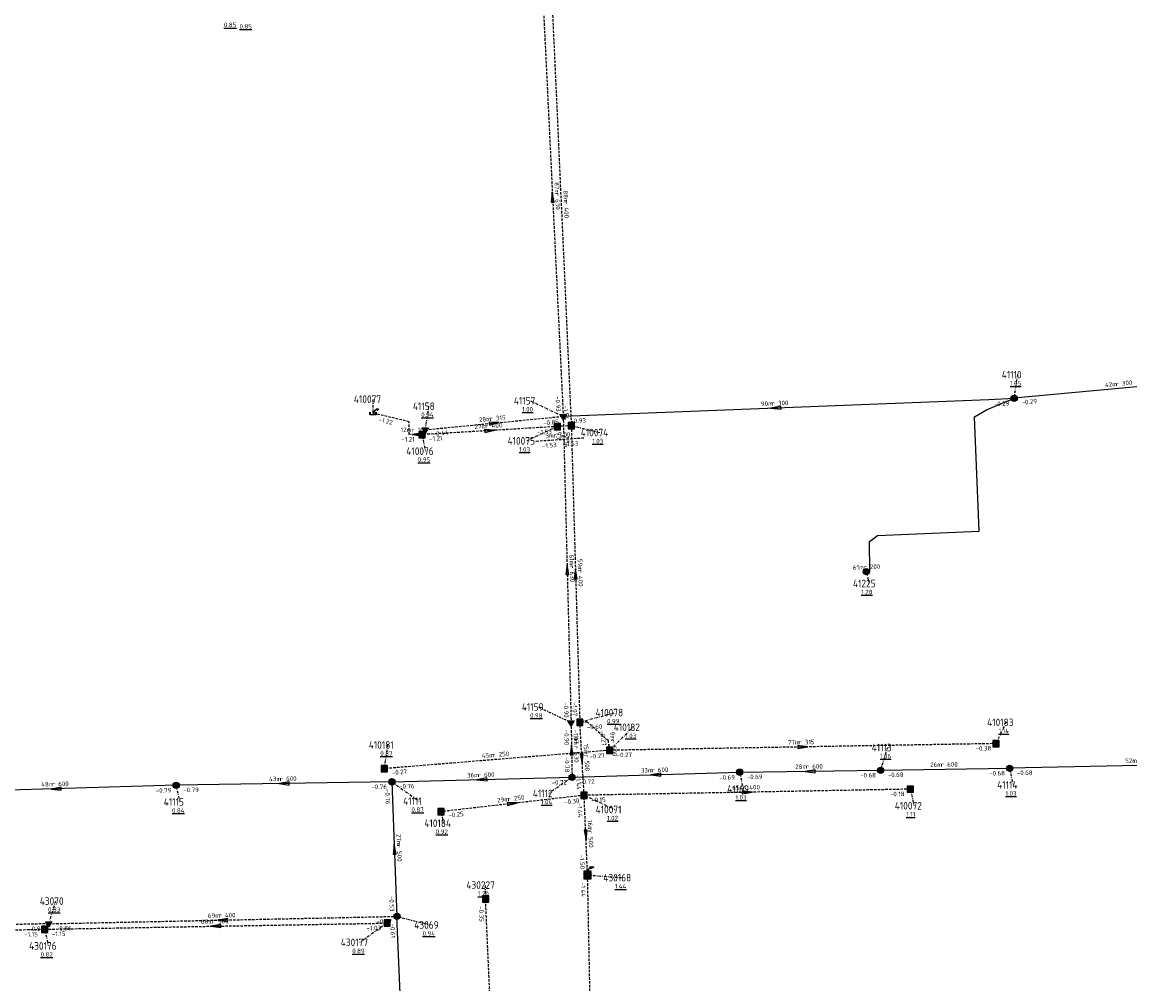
# Model space of a CAD drawing. Extents: x 188323 to 208361, y 565368 to 574910.
# Tile 113 of 256: x 202385 to 202605, y 568673 to 568865. Entities that reach past the tile are written whole.
import ezdxf

# ---------------------------------------------------------------- set-up
doc = ezdxf.new("R2010")
doc.units = 0
doc.linetypes.add('DASHDOT', pattern=[1, 0.5, -0.25, 0, -0.25])
doc.linetypes.add('DASHED', pattern=[0.75, 0.5, -0.25])
doc.layers.get('0').update_dxf_attribs({"linetype": 'CONTINUOUS'})
for name, color, linetype in [('RIO-AFM', 7, 'CONTINUOUS'), ('RIO-BOK', 7, 'CONTINUOUS'), ('RIO-DET', 7, 'CONTINUOUS'), ('RIO-KNP', 7, 'CONTINUOUS'), ('RIO-KNR', 7, 'CONTINUOUS'), ('RIO-LAG_0B', 7, 'CONTINUOUS'), ('RIO-LAG_1B', 7, 'DASHED'), ('RIO-LAG_2B', 7, 'DASHED'), ('RIO-LEN', 7, 'CONTINUOUS'), ('RIO-MVD', 1, 'CONTINUOUS'), ('RIO-VRB', 6, 'DASHDOT'), ('RIO-VRH', 7, 'CONTINUOUS')]:
    doc.layers.add(name, color=color, linetype=linetype)
doc.styles.add('RIO-TXT', font='isocp.shx')

# ---------------------------------------------------------------- blocks, each defined once
blk = doc.blocks.new('L_VHR')
blk.add_lwpolyline([(-0.5, 0), (0.5, 0), (-0.5, 0.15), (-0.5, -0.15), (0.5, 0)])
blk = doc.blocks.new('K_IPR')
blk.add_lwpolyline([(-0.5, -0.5), (0.5, -0.5), (0.5, 0.5), (-0.5, 0.5)], close=True)
blk.add_solid([(-0.5, 0.5), (0.5, 0.5), (-0.5, -0.5), (0.5, -0.5)])
at = {"style": 'RIO-TXT', "flags": 1}
blk.add_attdef('KNOOPNAAM', (2, 2), '', height=1, dxfattribs=at)
blk = doc.blocks.new('K_UTB')
blk.add_lwpolyline([(0.5, 0.15), (0.5, -0.3), (-0.5, -0.3), (-0.5, 0.15), (-0.45, 0.15), (-0.45, -0.25), (0, -0.25), (0.45, -0.25), (0.45, 0.15)], close=True)
blk.add_lwpolyline([(0.85, 0.6), (0.55, 0.65), (0.614828, 0.459583), (0.850842, 0.598937)])
blk.add_arc((0.85, -0.25), 0.85, 90, 180)
at = {"style": 'RIO-TXT', "flags": 1}
blk.add_attdef('KNOOPNAAM', (2, 2), '', height=1, dxfattribs=at)
blk = doc.blocks.new('K_IPG')
blk.add_circle((0, 0), 0.5)
for points in [[(0, 0), (-0.5, 0), (-0.433013, 0.25)], [(0, 0), (-0.433013, -0.25), (-0.5, 0)], [(0, 0), (-0.433013, 0.25), (-0.25, 0.433013)], [(0, 0), (-0.25, -0.433013), (-0.433013, -0.25)], [(0, 0), (-0.25, 0.433013), (0, 0.5)], [(0, 0), (0, -0.5), (-0.25, -0.433013)], [(0, 0), (0, 0.5), (0.25, 0.433013)], [(0, 0), (0.25, 0.433013), (0.433013, 0.25)], [(0, 0), (0.433013, 0.25), (0.5, 0)], [(0, 0), (0.5, 0), (0.433013, -0.25)], [(0, 0), (0.433013, -0.25), (0.25, -0.433013)], [(0, 0), (0.25, -0.433013), (0, -0.5)]]:
    blk.add_solid(points)
at = {"style": 'RIO-TXT', "flags": 1}
blk.add_attdef('KNOOPNAAM', (2, 2), '', height=1, dxfattribs=at)
blk = doc.blocks.new('K_IPD')
blk.add_lwpolyline([(-0.496027, 0.307994), (0.503973, 0.307994), (0.003973, -0.558031)], close=True)
blk.add_solid([(-0.496027, 0.307994), (0.503973, 0.307994), (0.003973, -0.558031)])
at = {"style": 'RIO-TXT', "flags": 1}
blk.add_attdef('KNOOPNAAM', (2, 2), '', height=1, dxfattribs=at)
blk = doc.blocks.new('K_OVL')
for points in [[(0.6, 0.6), (-0.6, 0.6), (-0.6, -0.6), (0.6, -0.6)], [(1, 1.25), (0.474823, 0.983111), (0.413034, 1.369554)]]:
    blk.add_lwpolyline(points, close=True)
blk.add_arc((0.81571, 0.439293), 0.83139, 77.193131, 168.854604)
blk.add_solid([(-0.6, 0.6), (0.6, 0.6), (-0.6, -0.6), (0.6, -0.6)])
at = {"style": 'RIO-TXT', "flags": 1}
blk.add_attdef('KNOOPNAAM', (2, 2), '', height=1, dxfattribs=at)
blk = doc.blocks.new('639_04______410074____410075_')
at = {"layer": 'RIO-LAG_1B'}
blk.add_line((0, 0), (-9.798, -0.681), dxfattribs=at)
at = {"layer": 'RIO-AFM', "style": 'RIO-TXT'}
blk.add_text('r 400', height=0.9, rotation=363.9519, dxfattribs=at).set_placement((-6.0115, 0.0842))
at = {"layer": 'RIO-BOK', "style": 'RIO-TXT'}
for p in [(-8.3042, -1.9802), (-3.9937, -1.6797)]:
    blk.add_text('-1.53', height=0.9, rotation=363.9519, dxfattribs=at).set_placement(p)
at = {"layer": 'RIO-LEN', "style": 'RIO-TXT'}
blk.add_text('3m', height=0.9, rotation=363.9519, dxfattribs=at).set_placement((-7.6276, -0.0284))

msp = doc.modelspace()

# ---------------------------------------------------------------- linework, layer by layer
at = {"layer": 'RIO-LAG_0B'}
for p, q in [((202624.496, 568793.792), (202582.208, 568789.824)), ((202633.344, 568717.248), (202581.296, 568716.096)), ((202458.208, 568713.408), (202494.096, 568714.304)), ((202494.096, 568714.304), (202527.504, 568715.328)), ((202527.504, 568715.328), (202555.6, 568715.712)), ((202555.6, 568715.712), (202581.296, 568716.096)), ((202415.2, 568712.704), (202367.392, 568711.296)), ((202458.208, 568713.408), (202415.2, 568712.704)), ((202458.208, 568713.408), (202459.2, 568686.592)), ((202460.704, 568651.392), (202459.2, 568686.592))]:
    msp.add_line(p, q, dxfattribs=at)
for points in [[(202492.336, 568786.24), (202577.152, 568789.568), (202582.208, 568789.824)], [(202552.736, 568755.264), (202553.424, 568755.264), (202553.344, 568761.28), (202554.944, 568762.496), (202575.216, 568763.328), (202574.272, 568786.112), (202576.672, 568787.52), (202582.208, 568789.824)]]:
    msp.add_lwpolyline(points, dxfattribs=at)
at = {"layer": 'RIO-LAG_1B'}
for p, q in [((202489.952, 568872.128), (202493.936, 568784.384)), ((202491.184, 568784.192), (202464.176, 568782.592)), ((202493.936, 568784.384), (202491.184, 568784.192)), ((202493.936, 568784.384), (202495.648, 568725.248)), ((202496.496, 568710.72), (202495.648, 568725.248)), ((202578.592, 568721.024), (202501.568, 568719.68)), ((202501.568, 568719.68), (202456.704, 568716.032)), ((202561.52, 568711.936), (202496.496, 568710.72)), ((202496.496, 568710.72), (202467.952, 568707.456)), ((202497.184, 568694.848), (202496.496, 568710.72)), ((202498.784, 568616.96), (202497.184, 568694.848)), ((202480.064, 568617.408), (202476.864, 568690.048)), ((202303.712, 568682.24), (202389.008, 568684.032)), ((202389.008, 568684.032), (202457.248, 568685.248))]:
    msp.add_line(p, q, dxfattribs=at)
for points in [[(202464.176, 568782.592), (202461.632, 568782.592), (202461.632, 568785.152), (202454.432, 568786.88)], [(202501.568, 568719.68), (202501.344, 568721.536), (202497.152, 568725.312), (202495.648, 568725.248)]]:
    msp.add_lwpolyline(points, dxfattribs=at)
at = {"layer": 'RIO-LAG_2B'}
for p, q in [((202488.096, 568873.536), (202492.336, 568786.24)), ((202464.848, 568783.552), (202492.336, 568786.24)), ((202492.336, 568786.24), (202493.904, 568725.184)), ((202493.904, 568725.184), (202494.096, 568714.304)), ((202389.808, 568685.12), (202459.2, 568686.592)), ((202389.808, 568685.12), (202318.784, 568683.52))]:
    msp.add_line(p, q, dxfattribs=at)
at = {"layer": 'RIO-VRB'}
for p, q in [((202582.2, 568789.8), (202582.9071, 568794.5132)), ((202454.44, 568786.87), (202454.4397, 568789.645)), ((202492.33, 568786.21), (202485.681, 568789.3279)), ((202464.85, 568783.53), (202465.5571, 568788.2432)), ((202464.18, 568782.6), (202464.8871, 568779.2868)), ((202491.19, 568784.18), (202485.0642, 568781.3402)), ((202493.94, 568784.37), (202499.6486, 568782.992)), ((202552.73, 568755.25), (202553.2635, 568752.9216)), ((202493.91, 568725.2), (202487.261, 568728.3179)), ((202495.64, 568725.27), (202502.6075, 568727.1987)), ((202578.6, 568721.02), (202580.6371, 568725.2493)), ((202501.57, 568719.67), (202506.2234, 568724.2753)), ((202456.7, 568716.04), (202457.4071, 568720.7532)), ((202555.6, 568715.7), (202556.9933, 568720.2294)), ((202494.1, 568714.3), (202489.4478, 568711.0933)), ((202527.5, 568715.3), (202528.2071, 568711.9868)), ((202581.3, 568716.1), (202582.0071, 568712.7868)), ((202415.2, 568712.7), (202415.9071, 568709.3868)), ((202458.2, 568713.4), (202463.6194, 568709.5519)), ((202561.52, 568711.94), (202562.2271, 568708.6268)), ((202496.49, 568710.72), (202502.6169, 568707.8822)), ((202467.95, 568707.48), (202468.4835, 568705.1516)), ((202497.19, 568694.83), (202504.1575, 568694.3013)), ((202476.86, 568690.05), (202476.8597, 568692.825)), ((202389.81, 568685.1), (202391.2033, 568689.6294)), ((202459.2, 568686.6), (202465.8482, 568684.88)), ((202389.01, 568684.02), (202389.7171, 568680.7068)), ((202457.24, 568685.26), (202451.822, 568681.4102))]:
    msp.add_line(p, q, dxfattribs=at)

# ---------------------------------------------------------------- block references
at = {"layer": 'RIO-DET'}
msp.add_blockref('639_04______410074____410075_', (202496.448, 568781.888), dxfattribs=at)
at = {"layer": 'RIO-KNP', "xscale": 1.25, "yscale": 1.25, "zscale": 1.25}
for name, p in [('K_IPG', (202582.208, 568789.824)), ('K_UTB', (202454.432, 568786.88)), ('K_IPR', (202491.184, 568784.192)), ('K_IPD', (202492.336, 568786.24)), ('K_IPR', (202493.936, 568784.384)), ('K_IPR', (202464.176, 568782.592)), ('K_IPD', (202464.848, 568783.552)), ('K_IPG', (202552.736, 568755.264)), ('K_IPD', (202493.904, 568725.184)), ('K_IPR', (202495.648, 568725.248)), ('K_IPR', (202578.592, 568721.024)), ('K_IPR', (202501.568, 568719.68)), ('K_IPR', (202456.704, 568716.032)), ('K_IPG', (202581.296, 568716.096)), ('K_IPG', (202494.096, 568714.304)), ('K_IPG', (202527.504, 568715.328)), ('K_IPG', (202555.6, 568715.712)), ('K_IPG', (202415.2, 568712.704)), ('K_IPG', (202458.208, 568713.408)), ('K_IPR', (202561.52, 568711.936)), ('K_IPR', (202496.496, 568710.72)), ('K_IPR', (202467.952, 568707.456)), ('K_OVL', (202497.184, 568694.848)), ('K_IPR', (202476.864, 568690.048)), ('K_IPD', (202389.808, 568685.12)), ('K_IPR', (202457.248, 568685.248)), ('K_IPG', (202459.2, 568686.592)), ('K_IPR', (202389.008, 568684.032))]:
    msp.add_blockref(name, p, dxfattribs=at)
at = {"layer": 'RIO-VRH'}
for p, xscale, yscale, zscale, rotation in [((202490.21, 568829.885), 2, 2, 2, 452.7878), ((202534.74, 568787.89), 2, 2, 2, 182.2683), ((202478.59, 568784.87), 2, 2, 2, 5.5696), ((202462.905, 568782.6), 1.299, 1.299, 1.299, 180), ((202477.685, 568783.39), 2, 2, 2, 363.3475), ((202493.12, 568755.705), 2, 2, 2, 451.4924), ((202494.79, 568754.82), 2, 2, 2, 451.6566), ((202501.455, 568720.6), 0.623, 0.623, 0.623, 97.0575), ((202494.005, 568719.75), 2, 2, 2, 451.0076), ((202496.065, 568717.995), 2, 2, 2, 273.3521), ((202540.085, 568720.345), 2, 2, 2, 361.0039), ((202476.15, 568713.85), 2, 2, 2, 181.4359), ((202510.8, 568714.8), 2, 2, 2, 181.7148), ((202541.55, 568715.5), 2, 2, 2, 180.8155), ((202391.3, 568712), 2, 2, 2, 181.6775), ((202436.7, 568713.05), 2, 2, 2, 180.9325), ((202529.005, 568711.33), 2, 2, 2, 361.0746), ((202482.22, 568709.1), 2, 2, 2, 366.4761), ((202496.84, 568702.775), 2, 2, 2, 272.5313), ((202458.7, 568700), 2, 2, 2, 452.1458), ((202424.505, 568685.85), 2, 2, 2, 181.2382), ((202423.125, 568684.64), 2, 2, 2, 181.0411)]:
    msp.add_blockref('L_VHR', p, dxfattribs=dict(at, xscale=xscale, yscale=yscale, zscale=zscale, rotation=rotation))

# ---------------------------------------------------------------- texts
at = {"layer": 'RIO-AFM', "style": 'RIO-TXT'}
for s, rotation, p in [('r 630', 272.7878, (202490.6973, 568830.7203)), ('r 400', 272.6129, (202492.4349, 568829.0687)), ('r 300', 365.4014, (202602.4947, 568792.2344)), ('r 300', 2.2683, (202533.9107, 568788.3575)), ('r 400', 363.3475, (202476.8464, 568783.8499)), ('r 315', 5.5696, (202477.7352, 568785.289)), ('r 160', 360, (202462.0948, 568783.1003)), ('r 630', 271.4924, (202493.6177, 568756.5286)), ('r 200', 2.4538, (202552.2491, 568755.7298)), ('r 400', 271.6566, (202495.2847, 568755.645)), ('r 500', 277.0576, (202501.8186, 568721.7335)), ('r 315', 361.0039, (202539.2653, 568720.8546)), ('r 250', 364.6247, (202478.2857, 568718.3017)), ('r 630', 271.0076, (202494.4937, 568720.5692)), ('r 500', 273.3521, (202496.521, 568718.8337)), ('r 600', 0.8155, (202540.7326, 568715.9884)), ('r 600', 0.8916, (202567.6323, 568716.3873)), ('r 600', 360.9326, (202435.8812, 568713.5499)), ('r 600', 1.4359, (202475.3277, 568714.3295)), ('r 600', 1.7148, (202509.975, 568715.2755)), ('r 600', 361.6775, (202390.4748, 568712.4907)), ('r 400', 361.0746, (202528.1849, 568711.8348)), ('r 250', 366.4761, (202481.3574, 568709.5139)), ('r 500', 272.5313, (202497.3084, 568703.6069)), ('r 500', 272.1458, (202459.1774, 568700.8289)), ('r 500', 1.0411, (202422.306, 568685.1252)), ('r 400', 1.2382, (202423.6844, 568686.3324))]:
    msp.add_text(s, height=0.9, rotation=rotation, dxfattribs=at).set_placement(p)
at = {"layer": 'RIO-BOK', "style": 'RIO-TXT'}
for s, rotation, p in [('-0.93', 272.7878, (202490.7856, 568790.2401)), ('-0.29', 2.6074, (202578.1675, 568788.2149)), ('-0.29', 365.4014, (202583.7262, 568788.539)), ('-1.54', 272.6129, (202492.4082, 568788.4046)), ('-1.22', 346.5478, (202455.4767, 568785.1834)), ('-0.85', 5.5696, (202488.3847, 568784.4186)), ('-0.93', 2.2683, (202493.7841, 568784.8665)), ('-0.44', 5.5696, (202466.3791, 568782.2725)), ('-1.53', 363.3475, (202487.1784, 568782.5575)), ('-0.93', 271.4924, (202490.9676, 568784.7736)), ('-1.54', 271.6566, (202492.5817, 568782.9297)), ('-1.21', 360, (202460.0807, 568781.199)), ('-1.21', 363.3475, (202465.66, 568781.2851)), ('-0.90', 271.4924, (202492.4404, 568729.2631)), ('-1.07', 271.6566, (202494.1576, 568729.3288)), ('-0.90', 271.0076, (202492.5355, 568723.7752)), ('-1.07', 273.3521, (202494.325, 568723.7901)), ('-0.60', 361.1306, (202497.068, 568723.8988)), ('-0.27', 277.0576, (202499.6761, 568723.5665)), ('-0.27', 364.6247, (202497.5942, 568717.9698)), ('-0.27', 361.0039, (202502.995, 568718.2956)), ('-0.38', 361.0039, (202574.5242, 568719.5946)), ('-0.78', 271.0076, (202492.6331, 568718.375)), ('-0.27', 364.6247, (202458.2089, 568714.7584)), ('-1.44', 273.3521, (202494.8599, 568714.7319)), ('-0.69', 1.7148, (202523.4425, 568713.7779)), ('-0.69', 0.8155, (202528.9196, 568713.9201)), ('-0.68', 0.8155, (202551.5193, 568714.2418)), ('-0.68', 0.8916, (202557.0214, 568714.322)), ('-0.68', 0.8916, (202577.2219, 568714.6364)), ('-0.68', 361.2766, (202582.7315, 568714.7324)), ('-0.79', 361.6775, (202411.1421, 568711.2083)), ('-0.79', 360.9326, (202416.6233, 568711.3239)), ('-0.76', 360.9326, (202454.1229, 568711.9581)), ('-0.76', 1.4359, (202459.6344, 568712.0355)), ('-0.72', 1.4359, (202490.0359, 568712.7977)), ('-0.72', 1.7148, (202495.541, 568712.9425)), ('-0.76', 272.1458, (202456.8541, 568711.9481)), ('-0.30', 366.4761, (202492.5727, 568708.882)), ('-0.15', 361.0746, (202497.9167, 568709.3474)), ('-0.18', 361.0746, (202557.4465, 568710.5019)), ('-1.44', 272.5313, (202495.1539, 568709.2591)), ('-0.25', 366.4761, (202469.4995, 568706.2478)), ('-1.50', 272.5313, (202495.6184, 568698.8645)), ('-1.44', 271.1786, (202495.8198, 568693.4011)), ('-0.53', 272.1458, (202457.6625, 568690.6455)), ('-0.35', 272.5302, (202475.5239, 568688.5891)), ('-0.57', 1.2382, (202455.1308, 568685.1117)), ('-1.15', 1.1753, (202384.9384, 568682.5362)), ('-0.86', 361.25, (202385.7403, 568683.6533)), ('-1.15', 1.0411, (202390.435, 568682.6457)), ('-0.86', 1.2382, (202391.2397, 568683.7306)), ('-1.03', 1.0411, (202453.1656, 568683.7857)), ('-0.61', 272.4489, (202457.8618, 568685.141))]:
    msp.add_text(s, height=0.9, rotation=rotation, dxfattribs=at).set_placement(p)
at = {"layer": 'RIO-KNR', "style": 'RIO-TXT'}
for s, p in [('41110', (202579.7196, 568793.7632)), ('410077', (202450.6147, 568788.895)), ('41157', (202482.4935, 568788.5779)), ('41158', (202462.3696, 568787.4932)), ('410074', (202495.8236, 568782.242)), ('410075', (202481.2392, 568780.5902)), ('410076', (202461.0621, 568778.5368)), ('41225', (202550.076, 568752.1716)), ('41159', (202484.0735, 568727.5679)), ('410078', (202498.7825, 568726.4487)), ('410183', (202576.8121, 568724.4993)), ('410182', (202502.3984, 568723.5253)), ('410181', (202453.5821, 568720.0032)), ('41113', (202553.8058, 568719.4794)), ('41169', (202525.0196, 568711.2368)), ('41114', (202578.8196, 568712.0368)), ('41115', (202412.7196, 568708.6368)), ('41111', (202460.4319, 568708.8019)), ('41112', (202486.2603, 568710.3433)), ('410071', (202498.7919, 568707.1322)), ('410072', (202558.4021, 568707.8768)), ('410184', (202464.6585, 568704.4016)), ('430168', (202500.3325, 568693.5513)), ('430227', (202473.0347, 568692.075)), ('43070', (202388.0158, 568688.8794)), ('43069', (202462.6607, 568684.13)), ('430176', (202385.8921, 568679.9568)), ('430177', (202447.997, 568680.6602))]:
    msp.add_text(s, height=1.5, dxfattribs=at).set_placement(p)
at = {"layer": 'RIO-LEN', "style": 'RIO-TXT'}
for s, rotation, p in [('87m', 272.7878, (202490.5912, 568832.8777)), ('88m', 272.6129, (202492.3354, 568831.2264)), ('42m', 365.4014, (202600.3444, 568792.0297)), ('90m', 2.2683, (202531.7524, 568788.272)), ('28m', 5.5696, (202475.5854, 568785.0793)), ('12m', 360, (202459.9348, 568783.0989)), ('27m', 363.3475, (202474.6902, 568783.7224)), ('61m', 271.4924, (202493.5604, 568758.6879)), ('59m', 271.6566, (202495.2212, 568757.8041)), ('61m', 2.4538, (202550.0911, 568755.6374)), ('9m', 277.0576, (202501.6187, 568723.3411)), ('11m', 271.0076, (202494.4547, 568722.7289)), ('15m', 273.3521, (202496.3936, 568720.9899)), ('77m', 361.0039, (202537.1056, 568720.8154)), ('45m', 364.6247, (202476.1328, 568718.1262)), ('28m', 0.8155, (202538.5728, 568715.9577)), ('26m', 0.8916, (202565.4726, 568716.3537)), ('52m', 361.2766, (202604.3436, 568717.1283)), ('43m', 360.9326, (202433.7215, 568713.5133)), ('36m', 1.4359, (202473.1683, 568714.2754)), ('33m', 1.7148, (202507.816, 568715.2109)), ('48m', 361.6775, (202388.3158, 568712.4261)), ('65m', 361.0746, (202526.0253, 568711.7929)), ('29m', 366.4761, (202479.2113, 568709.2689)), ('16m', 272.5313, (202497.2119, 568705.7647)), ('27m', 272.1458, (202459.0955, 568702.9874)), ('68m', 1.0411, (202420.1464, 568685.0859)), ('69m', 1.2382, (202421.5249, 568686.2857))]:
    msp.add_text(s, height=0.9, rotation=rotation, dxfattribs=at).set_placement(p)
at = {"layer": 'RIO-MVD', "style": 'RIO-TXT'}
for s, p in [('%%U0.85', (202424.7271, 568863.7868)), ('%%U0.85', (202427.8241, 568863.4671)), ('%%U1.05', (202581.3771, 568792.3632)), ('%%U0.94', (202464.0271, 568786.0932)), ('%%U1.00', (202484.151, 568787.1779)), ('%%U1.03', (202498.1186, 568780.842)), ('%%U1.03', (202483.5342, 568779.1902)), ('%%U0.95', (202463.3571, 568777.1368)), ('%%U1.28', (202551.7335, 568750.7716)), ('%%U0.98', (202485.731, 568726.1679)), ('%%U0.99', (202501.0775, 568725.0487)), ('%%U1.03', (202504.6934, 568722.1253)), ('%%U1.14', (202579.1071, 568723.0993)), ('%%U0.87', (202455.8771, 568718.6032)), ('%%U1.06', (202555.4633, 568718.0794)), ('%%U1.04', (202487.9178, 568708.9433)), ('%%U1.03', (202526.6771, 568709.8368)), ('%%U1.03', (202580.4771, 568710.6368)), ('%%U0.84', (202414.3771, 568707.2368)), ('%%U0.87', (202462.0894, 568707.4019)), ('%%U1.02', (202501.0869, 568705.7322)), ('%%U1.11', (202560.6971, 568706.4768)), ('%%U0.92', (202466.9535, 568703.0016)), ('%%U1.44', (202502.6275, 568692.1513)), ('%%U1.20', (202475.3297, 568690.675)), ('%%U0.83', (202389.6733, 568687.4794)), ('%%U0.94', (202464.3182, 568682.73)), ('%%U0.82', (202388.1871, 568678.5568)), ('%%U0.89', (202450.292, 568679.2602))]:
    msp.add_text(s, height=0.9, dxfattribs=at).set_placement(p)

doc.saveas('drawing.dxf')
